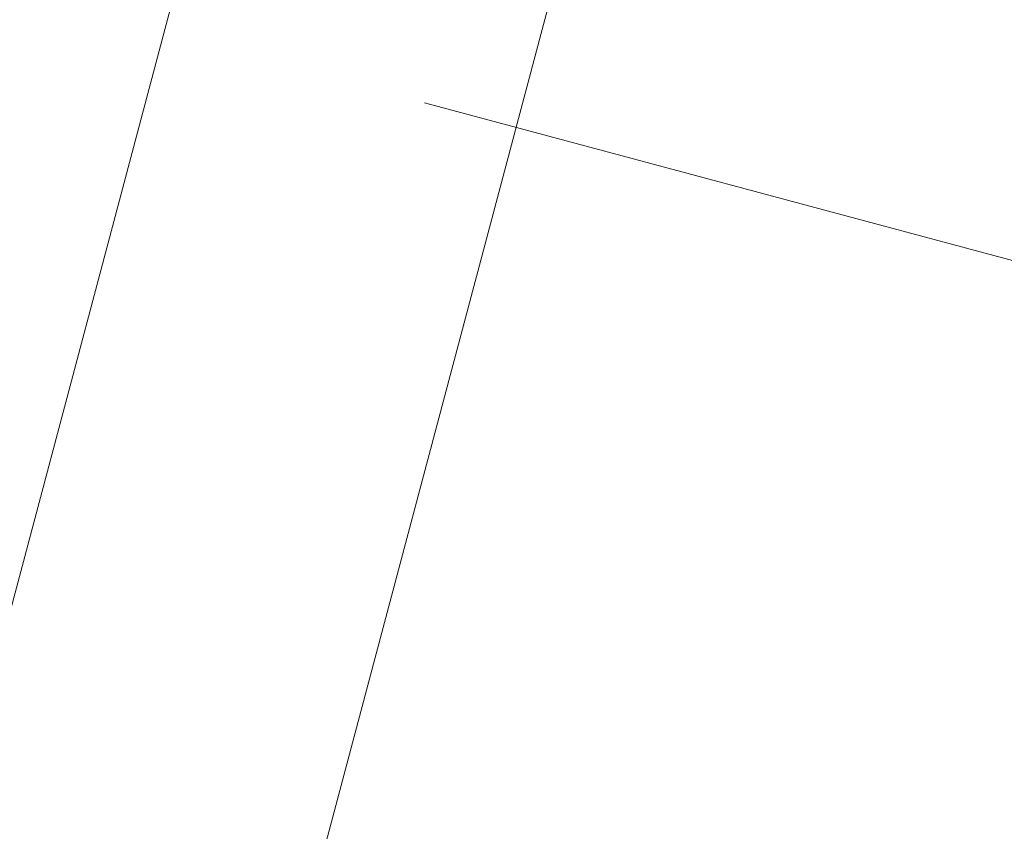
# Model space of a CAD drawing. Header units: millimetres. Extents: x -62314 to 79800, y -34032 to 28340.
# Tile 135 of 256: x 66751 to 66853, y -11776 to -11691. Entities that reach past the tile are written whole.
import ezdxf

# ---------------------------------------------------------------- set-up
doc = ezdxf.new("R2010")
doc.units = ezdxf.units.MM
doc.header["$LTSCALE"] = 508
doc.linetypes.add('Dash Style-6', pattern=[1.04164, 0.625, -0.20828, 0.06943, -0.13893])
doc.layers.add('(00) tekening-stramien-algemeen', color=7, linetype='Dash Style-6', lineweight=0)
doc.layers.add('None', color=7, linetype='Continuous', lineweight=0)

# ---------------------------------------------------------------- blocks, each defined once
blk = doc.blocks.new('bu-b-10')
at = {"layer": 'None', "color": 17, "lineweight": 0, "transparency": 33554687, "flags": 128}
blk.add_lwpolyline([(8649.57, 260.07), (8649.64, 222.07), (7454.34, 219.92), (7454.27, 257.92)], close=True, dxfattribs=at)
blk = doc.blocks.new('blok B 01 (2D)')
at = {"layer": 'None', "color": 17, "transparency": 33554687, "rotation": 90}
blk.add_blockref('bu-b-10', (68046.99, 8444.05), dxfattribs=at)
blk = doc.blocks.new('Group-176-1')
at = {"layer": '(00) tekening-stramien-algemeen', "color": 2, "lineweight": 0, "transparency": 33554687}
blk.add_line((71037.5, 5986.01), (50513, 5986.01), dxfattribs=at)
blk = doc.blocks.new('Stramien blok B')
at = {"layer": 'None', "color": 17, "transparency": 33554687}
blk.add_blockref('Group-176-1', (0, 0), dxfattribs=at)

msp = doc.modelspace()

# ---------------------------------------------------------------- block references
at = {"layer": 'None', "color": 17, "transparency": 33554687}
for name, p, rotation in [('blok B 01 (2D)', (-3125.94, -10622.93), 344.9999999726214), ('Stramien blok B', (0, 0), 344.9999645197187)]:
    msp.add_blockref(name, p, dxfattribs=dict(at, rotation=rotation))

doc.saveas('drawing.dxf')
